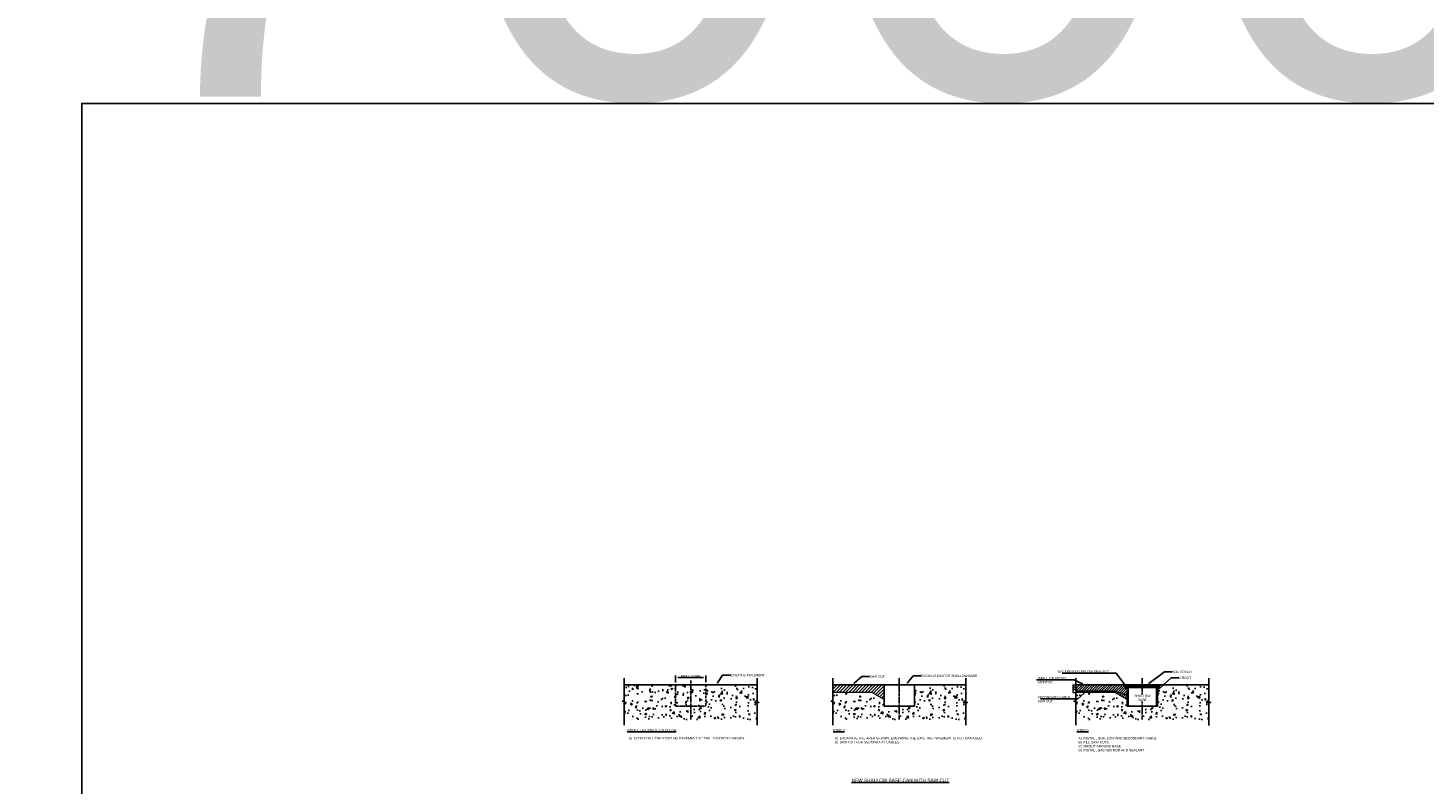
# Model space of a CAD drawing. Header units: metres. Extents: x -4024927 to 10167049, y -539908 to 13839353.
# Tile 5 of 5: x 1370688 to 1385394, y -223631 to -215660. Entities that reach past the tile are written whole.
import ezdxf
from ezdxf import colors
from ezdxf.entities.mleader import LeaderData, LeaderLine
from ezdxf.math import Vec2, Vec3

# ---------------------------------------------------------------- set-up
doc = ezdxf.new("R2010")
doc.units = ezdxf.units.M
for name, pattern in [('CENTER', [2, 1.25, -0.25, 0.25, -0.25]), ('CONTINOUS', [0]), ('CONTIUOUS', [0]), ('Hidden2', [1.925, 1.25, -0.675])]:
    doc.linetypes.add(name, pattern=pattern)
for name, color, linetype in [('0-BreakLines', 1, 'Continuous'), ('0-CL', 1, 'CENTER'), ('0-Detail', 7, 'Continuous'), ('0-GEOTECH LAYERS', 7, 'Continuous'), ('0-TEXT-1', 3, 'Continuous'), ('0-TEXT-2', 1, 'Continuous'), ('C-ANNO-HATCH', 8, 'Continuous'), ('C-DETL-BRKL', 1, 'CONTINOUS'), ('C-ROAD-SHAP-PATT-NEW', 7, 'Continuous'), ('E-ANNO-GNRL-TXTM', 3, 'Continuous'), ('E-DEEP BASE', 2, 'Continuous'), ('EL-AGLI-EQUP-PAPI-N-RefEdit0', 1, 'CONTIUOUS')]:
    doc.layers.add(name, color=color, linetype=linetype)
for name, color, linetype, lineweight in [('ADB SG_Adapting ring', 7, 'Continuous', 9), ('ADB SG_Cable', 7, 'Continuous', 9), ('ADB SG_Hatch', 8, 'Continuous', 9)]:
    doc.layers.add(name, color=color, linetype=linetype, lineweight=lineweight)
doc.styles.add('Arial', font='arial.ttf')
doc.styles.get("Standard").update_dxf_attribs({"font": 'arial.ttf'})
doc.dimstyles.new('DS-1 - 50', dxfattribs={"dimscale": 50, "dimtxt": 2.5, "dimasz": 2.5, "dimexe": 0.5, "dimexo": 3, "dimgap": 1, "dimtad": 1, "dimdec": 0, "dimzin": 0, "dimdsep": 46, "dimtxsty": 'Standard', "dimblk1": 'DIMARROW', "dimblk2": 'DIMARROW', "dimsah": 1, "dimcen": -3, "dimclrd": 1, "dimclre": 8, "dimclrt": 256, "dimadec": 0, "dimazin": 0, "dimtfac": 1, "dimtdec": 0, "dimtix": 1, "dimtmove": 2, "dimatfit": 3, "dimldrblk": 'DIMARROW', "dimfxl": 1, "dimtvp": 1.25, "dimtolj": 1, "dimtzin": 0, "dimarcsym": 0})
pattern_1 = [(50, (1836483.41, 3013925.74), (182.184669, -15.9390855), [19.05, -209.55]), (355, (1836483.41, 3013925.74), (-35.243421, 191.056845), [15.24, -167.640584]), (100.451445, (1836498.6, 3013924.42), (146.941247, 175.117752), [16.190009, -178.090245]), (46.1842, (1836483.41, 3013976.54), (271.079041, -42.042328), [28.575, -314.325]), (96.635558, (1836506, 3013973.04), (237.404134, 247.426125), [24.285023, -267.135608]), (351.184151, (1836483.4, 3013976.54), (237.404134, 247.426125), [22.859967, -251.459732]), (21, (1836508.81, 3013963.84), (151.614391, -102.265198), [19.05, -209.55]), (326, (1836508.81, 3013963.84), (61.802028, 184.187966), [15.24, -167.64]), (71.451445, (1836521.45, 3013955.32), (213.416419, 81.922769), [16.190009, -178.089938]), (37.5, (1836483.41, 3013925.744), (3.0886033, 84.5550389), [0, -165.608, 0, -170.18, 0, -168.275]), (7.5, (1836483.41, 3013925.74), (66.8196625, 100.1805748), [0, -97.028, 0, -161.798, 0, -64.135]), (327.5, (1836426.77, 3013925.744), (135.5905952, -5.728744), [0, -63.5, 0, -198.12, 0, -262.89]), (317.5, (1836401.37, 3013925.74), (148.1291814, 25.426491), [0, -82.55, 0, -131.572, 0, -186.69])]
pattern_2 = [(50, (1838679.86, 3013925.88), (182.184669, -15.9390855), [19.05, -209.55]), (355, (1838679.86, 3013925.88), (-35.243421, 191.056845), [15.24, -167.640584]), (100.451445, (1838695.04, 3013924.55), (146.941247, 175.117752), [16.190009, -178.090245]), (46.1842, (1838679.86, 3013976.68), (271.079041, -42.042328), [28.575, -314.325]), (96.635558, (1838702.44, 3013973.17), (237.404134, 247.426125), [24.285023, -267.135608]), (351.184151, (1838679.86, 3013976.68), (237.404134, 247.426125), [22.859967, -251.459732]), (21, (1838705.26, 3013963.98), (151.614391, -102.265198), [19.05, -209.55]), (326, (1838705.26, 3013963.98), (61.802028, 184.187966), [15.24, -167.64]), (71.451445, (1838717.89, 3013955.46), (213.416419, 81.922769), [16.190009, -178.089938]), (37.5, (1838679.855, 3013925.88), (3.0886033, 84.5550389), [0, -165.608, 0, -170.18, 0, -168.275]), (7.5, (1838679.855, 3013925.88), (66.8196625, 100.1805748), [0, -97.028, 0, -161.798, 0, -64.135]), (327.5, (1838623.21, 3013925.88), (135.5905952, -5.728744), [0, -63.5, 0, -198.12, 0, -262.89]), (317.5, (1838597.81, 3013925.88), (148.1291814, 25.426491), [0, -82.55, 0, -131.572, 0, -186.69])]
pattern_3 = [(50, (1842128.57, 3020194.18), (182.537522, -15.969956), [19.086896, -209.955854]), (355, (1842128.57, 3020194.18), (-35.31168, 191.426882), [15.269517, -167.965268]), (100.451445, (1842143.78, 3020192.84), (147.225841, 175.456918), [16.221365, -178.435167]), (46.1842, (1842128.57, 3020245.07), (271.604063, -42.123755), [28.630344, -314.93378]), (96.635558, (1842151.2, 3020241.56), (237.863935, 247.905336), [24.332058, -267.652993]), (351.184151, (1842128.57, 3020245.07), (237.863935, 247.905336), [22.904242, -251.946756]), (21, (1842154.02, 3020232.35), (151.908036, -102.463264), [19.086896, -209.955854]), (326, (1842154.02, 3020232.35), (61.921726, 184.544699), [15.269517, -167.964683]), (71.451445, (1842166.68, 3020223.81), (213.829761, 82.081436), [16.221365, -178.43486]), (37.5, (1842128.57, 3020194.175), (3.0945852, 84.718804), [0, -165.9287474, 0, -170.5096024, 0, -168.600913]), (7.5, (1842128.57, 3020194.175), (66.949078, 100.3746033), [0, -97.2159226, 0, -162.1113683, 0, -64.2592158]), (327.5, (1842071.82, 3020194.175), (135.8532053, -5.7398393), [0, -63.622986, 0, -198.5037162, 0, -263.399162]), (317.5, (1842046.37, 3020194.18), (148.416076, 25.4757367), [0, -82.709882, 0, -131.826827, 0, -187.051579])]

# ---------------------------------------------------------------- blocks, each defined once
blk = doc.blocks.new('A$Cf7234474')
at = {"layer": '0-Detail'}
h = blk.add_hatch(color=252, dxfattribs=at)
h.dxf.hatch_style = 1
edge = h.paths.add_edge_path()
edge.add_arc((-10, -30), 10, 0, 360)
at = {"layer": '0-Detail', "flags": 128}
blk.add_lwpolyline([(-20, -30), (-20, 0, 1), (0, 0), (0, -30)], format="xyb", dxfattribs=at)
at = {"layer": '0-Detail'}
blk.add_circle((-10, -30), 10, dxfattribs=at)
blk = doc.blocks.new('DIMARROW')
blk.add_line((0, 0.8), (0, -0.8))
blk.add_lwpolyline([(0, 0, 0, 0.4, 0), (-1, 0, 0, 0, 0), (-0.97, 0, 0, 0, 0)], format="xyseb")
blk = doc.blocks.new('*D1718')
at = {"layer": '0-TEXT-2', "color": 8, "lineweight": -2, "transparency": 16777216}
for p, q in [((1377510, -222561), (1377510, -222507)), ((1377830, -222558), (1377830, -222507))]:
    blk.add_line(p, q, dxfattribs=at)
at = {"layer": '0-TEXT-2', "color": 1, "lineweight": -2, "transparency": 16777216}
blk.add_line((1377535, -222508), (1377805, -222508), dxfattribs=at)
at = {"layer": 'Defpoints', "color": 0, "transparency": 16777216}
for p in [(1377510, -222564), (1377830, -222508), (1377830, -222561)]:
    blk.add_point(p, dxfattribs=at)
at = {"layer": '0-TEXT-2', "color": 1, "lineweight": -2, "transparency": 16777216, "xscale": 25, "yscale": 25, "zscale": 25, "rotation": 180}
blk.add_blockref('DIMARROW', (1377510, -222508), dxfattribs=at)
at = {"layer": '0-TEXT-2', "color": 1, "lineweight": -2, "transparency": 16777216, "xscale": 25, "yscale": 25, "zscale": 25}
blk.add_blockref('DIMARROW', (1377830, -222508), dxfattribs=at)
at = {"layer": '0-TEXT-2', "transparency": 16777216, "insert": (1377670, -222494), "char_height": 25, "attachment_point": 5}
blk.add_mtext('\\A1;DRILL CORE', dxfattribs=at)

msp = doc.modelspace()

# ---------------------------------------------------------------- hatches: boundary and pattern name
at = {"layer": '0-Detail'}
h = msp.add_hatch(color=256, dxfattribs=at)
h.dxf.hatch_style = 1
h.paths.add_polyline_path([(1382576.84, -222603.35), (1382586.73, -222603.35), (1382586.73, -222809.75), (1382576.84, -222809.75)])
h.paths.add_polyline_path([(1382266.41, -222655.07), (1382276.44, -222655.07), (1382276.44, -222603.35), (1382266.41, -222603.35)])
h.paths.add_polyline_path([(1382276.44, -222655.07), (1382266.41, -222655.07), (1382266.41, -222809.75), (1382276.44, -222809.75)])
at = {"layer": 'ADB SG_Hatch'}
h = msp.add_hatch(dxfattribs=at)
h.set_pattern_fill('ANSI31', color=252, scale=7.5, style=0)
h.paths.add_polyline_path([(1379706.63, -222584.18), (1379166.45, -222584.18), (1379166.45, -222664.18), (1379576.84, -222664.18), (1379706.63, -222739.11)])
h = msp.add_hatch(dxfattribs=at)
h.set_pattern_fill('ANSI31', color=252, scale=150.290518, style=0)
h.set_pattern_definition([(45, (1396813.658, -238593.541), (-13.28393, 13.28393), [])])
h.paths.add_polyline_path([(1381723.47, -222584.32), (1381693.42, -222584.32), (1381693.42, -222634.41), (1381723.47, -222634.41)])
at = {"layer": 'C-ANNO-HATCH'}
h = msp.add_hatch(dxfattribs=at)
h.set_pattern_fill('AR-CONC', color=256, scale=0.58, style=0)
h.set_pattern_definition([(50, (1362589.84, -226012.72), (105.6671, -9.24467), [11.049, -121.539]), (355, (1362589.84, -226012.72), (-20.4412, 110.813), [8.8392, -97.23154]), (100.45144, (1362598.65, -226013.49), (85.2259, 101.5683), [9.3902, -103.29234]), (46.1842, (1362589.84, -225983.25), (157.2258, -24.3846), [16.5735, -182.3085]), (96.6356, (1362602.95, -225985.29), (137.6944, 143.5072), [14.0853, -154.9387]), (351.1842, (1362589.84, -225983.25), (137.6944, 143.5072), [13.2588, -145.8466]), (21, (1362604.575, -225990.62), (87.93635, -59.3138), [11.049, -121.539]), (326, (1362604.58, -225990.62), (35.8452, 106.829), [8.8392, -97.2312]), (71.45144, (1362611.9, -225995.56), (123.7815, 47.5152), [9.3902, -103.2922]), (37.5, (1362589.843, -226012.717), (1.79139, 49.04192), [0, -96.05264, 0, -98.7044, 0, -97.5995]), (7.5, (1362589.843, -226012.717), (38.7554, 58.10473), [0, -56.27624, 0, -93.84284, 0, -37.1983]), (327.5, (1362556.99, -226012.717), (78.64255, -3.32267), [0, -36.83, 0, -114.9096, 0, -152.4762]), (317.5, (1362542.26, -226012.72), (85.91493, 14.74736), [0, -47.879, 0, -76.31176, 0, -108.2802])])
h.paths.add_polyline_path([(1377830.01, -222909.32), (1377635.01, -222909.32), (1377635.01, -222929.32), (1377830.01, -222929.32)], flags=17)
h.paths.add_polyline_path([(1377830.01, -222909.32), (1377510.01, -222909.32), (1377509.48, -222929.32), (1377830.01, -222929.32)])
h = msp.add_hatch(dxfattribs=at)
h.set_pattern_fill('AR-CONC', color=256, scale=0.58, style=0)
h.set_pattern_definition([(50, (1364786.29, -226012.58), (105.6671, -9.24467), [11.049, -121.539]), (355, (1364786.29, -226012.58), (-20.4412, 110.813), [8.8392, -97.23154]), (100.45144, (1364795.09, -226013.35), (85.2259, 101.5683), [9.3902, -103.29234]), (46.1842, (1364786.29, -225983.12), (157.2258, -24.3846), [16.5735, -182.3085]), (96.6356, (1364799.39, -225985.15), (137.6944, 143.5072), [14.0853, -154.9387]), (351.1842, (1364786.29, -225983.12), (137.6944, 143.5072), [13.2588, -145.8466]), (21, (1364801.02, -225990.49), (87.93635, -59.3138), [11.049, -121.539]), (326, (1364801.02, -225990.49), (35.8452, 106.829), [8.8392, -97.2312]), (71.45144, (1364808.35, -225995.43), (123.7815, 47.5152), [9.3902, -103.2922]), (37.5, (1364786.286, -226012.584), (1.79139, 49.04192), [0, -96.05264, 0, -98.7044, 0, -97.5995]), (7.5, (1364786.286, -226012.584), (38.7554, 58.10473), [0, -56.27624, 0, -93.84284, 0, -37.1983]), (327.5, (1364753.433, -226012.584), (78.64255, -3.32267), [0, -36.83, 0, -114.9096, 0, -152.4762]), (317.5, (1364738.7, -226012.584), (85.91493, 14.74736), [0, -47.879, 0, -76.31176, 0, -108.2802])])
h.paths.add_polyline_path([(1380026.45, -222909.18), (1379831.45, -222909.18), (1379831.45, -222929.18), (1380026.45, -222929.18)], flags=17)
h.paths.add_polyline_path([(1380026.45, -222909.18), (1379706.45, -222909.18), (1379705.92, -222929.18), (1380026.45, -222929.18)])
h = msp.add_hatch(dxfattribs=at)
h.set_pattern_fill('AR-CONC', color=256, scale=0.581123, style=0)
h.set_pattern_definition([(50, (1367317.17, -226019.36), (105.87176, -9.26257), [11.0704, -121.7744]), (355, (1367317.17, -226019.36), (-20.4808, 111.0276), [8.8563, -97.41986]), (100.45144, (1367326, -226020.13), (85.391, 101.765), [9.4084, -103.4924]), (46.1842, (1367317.17, -225989.84), (157.5304, -24.4318), [16.6056, -182.6616]), (96.6356, (1367330.3, -225991.87), (137.9611, 143.7851), [14.1126, -155.2387]), (351.1842, (1367317.17, -225989.84), (137.961, 143.7851), [13.2845, -146.1291]), (21, (1367331.93, -225997.216), (88.10666, -59.4287), [11.0704, -121.7744]), (326, (1367331.93, -225997.22), (35.9146, 107.0359), [8.8563, -97.4195]), (71.45144, (1367339.28, -226002.17), (124.02126, 47.6072), [9.4084, -103.4922]), (37.5, (1367317.173, -226019.356), (1.79486, 49.13691), [0, -96.23867, 0, -98.89557, 0, -97.78853]), (7.5, (1367317.173, -226019.356), (38.83047, 58.21727), [0, -56.38524, 0, -94.0246, 0, -37.27035]), (327.5, (1367284.257, -226019.356), (78.79486, -3.32911), [0, -36.90133, 0, -115.13216, 0, -152.77151]), (317.5, (1367269.496, -226019.356), (86.08132, 14.77593), [0, -47.97173, 0, -76.45956, 0, -108.4899])])
h.paths.add_polyline_path([(1382586.86, -222909.94), (1382391.48, -222909.94), (1382391.48, -222929.98), (1382586.86, -222929.98)], flags=17)
h.paths.add_polyline_path([(1382586.86, -222909.94), (1382266.24, -222909.94), (1382265.71, -222929.98), (1382586.86, -222929.98)])
at = {"layer": 'C-ROAD-SHAP-PATT-NEW', "linetype": 'Continuous', "lineweight": -3}
h = msp.add_hatch(dxfattribs=at)
h.set_pattern_fill('AR-CONC', color=252, style=0)
h.set_pattern_definition(pattern_1)
h.paths.add_polyline_path([(1377510.33, -222809.32), (1377510.25, -222584.32), (1376970.01, -222584.32), (1376970.01, -222809.32)])
h.paths.add_polyline_path([(1377829.92, -222584.32), (1377829.88, -222809.32), (1378370.01, -222809.32), (1378370.01, -222584.32)])
h = msp.add_hatch(dxfattribs=at)
h.set_pattern_fill('AR-CONC', style=0)
h.set_pattern_definition([(50, (1289134.3, -226553.94), (182.18467, -15.93909), [19.05, -209.55]), (355, (1289134.3, -226553.94), (-35.24342, 191.05685), [15.24, -167.6406]), (100.45144, (1289149.49, -226555.27), (146.94125, 175.11775), [16.19, -178.09024]), (46.1842, (1289134.3, -226503.14), (271.07904, -42.0423), [28.575, -314.325]), (96.63556, (1289156.9, -226506.64), (237.4041, 247.4261), [24.285, -267.1356]), (351.18415, (1289134.3, -226503.14), (237.4041, 247.4261), [22.86, -251.4597]), (21, (1289159.7, -226515.84), (151.6144, -102.2652), [19.05, -209.55]), (326, (1289159.7, -226515.84), (61.80203, 184.18797), [15.24, -167.64]), (71.45144, (1289172.34, -226524.36), (213.41642, 81.92277), [16.19, -178.08994]), (37.5, (1289134.306, -226553.94), (3.088603, 84.55504), [0, -165.608, 0, -170.18, 0, -168.275]), (7.5, (1289134.31, -226553.94), (66.81966, 100.180575), [0, -97.028, 0, -161.798, 0, -64.135]), (327.5, (1289077.664, -226553.94), (135.590595, -5.728744), [0, -63.5, 0, -198.12, 0, -262.89]), (317.5, (1289052.26, -226553.94), (148.12918, 25.42649), [0, -82.55, 0, -131.572, 0, -186.69])])
h.paths.add_polyline_path([(1377510.18, -222809.32), (1377510.18, -222584.32), (1377829.94, -222584.32), (1377829.94, -222809.32)])
h = msp.add_hatch(dxfattribs=at)
h.set_pattern_fill('AR-CONC', style=0)
h.set_pattern_definition([(50, (1838679.86, 3013927.08), (182.184669, -15.9390855), [19.05, -209.55]), (355, (1838679.86, 3013927.08), (-35.243421, 191.056845), [15.24, -167.640584]), (100.451445, (1838695.04, 3013925.75), (146.941247, 175.117752), [16.190009, -178.090245]), (46.1842, (1838679.86, 3013977.88), (271.079041, -42.042328), [28.575, -314.325]), (96.635558, (1838702.44, 3013974.37), (237.404134, 247.426125), [24.285023, -267.135608]), (351.184151, (1838679.86, 3013977.88), (237.404134, 247.426125), [22.859967, -251.459732]), (21, (1838705.26, 3013965.18), (151.614391, -102.265198), [19.05, -209.55]), (326, (1838705.26, 3013965.18), (61.802028, 184.187966), [15.24, -167.64]), (71.451445, (1838717.89, 3013956.66), (213.416419, 81.922769), [16.190009, -178.089938]), (37.5, (1838679.855, 3013927.08), (3.0886033, 84.5550389), [0, -165.608, 0, -170.18, 0, -168.275]), (7.5, (1838679.855, 3013927.08), (66.8196625, 100.1805748), [0, -97.028, 0, -161.798, 0, -64.135]), (327.5, (1838623.21, 3013927.08), (135.5905952, -5.728744), [0, -63.5, 0, -198.12, 0, -262.89]), (317.5, (1838597.81, 3013927.08), (148.1291814, 25.426491), [0, -82.55, 0, -131.572, 0, -186.69])])
h.paths.add_polyline_path([(1380026.51, -222584.18), (1380026.36, -222684.18), (1380566.45, -222684.18), (1380566.45, -222584.18)])
h = msp.add_hatch(dxfattribs=at)
h.set_pattern_fill('AR-CONC', scale=1.001937, style=0)
h.set_pattern_definition([(50, (1842128.57, 3020195.38), (182.537522, -15.969956), [19.086896, -209.955854]), (355, (1842128.57, 3020195.38), (-35.31168, 191.426882), [15.269517, -167.965268]), (100.451445, (1842143.78, 3020194.05), (147.225841, 175.456918), [16.221365, -178.435167]), (46.1842, (1842128.57, 3020246.28), (271.604063, -42.123755), [28.630344, -314.93378]), (96.635558, (1842151.2, 3020242.77), (237.863935, 247.905336), [24.332058, -267.652993]), (351.184151, (1842128.57, 3020246.28), (237.863935, 247.905336), [22.904242, -251.946756]), (21, (1842154.02, 3020233.55), (151.908036, -102.463264), [19.086896, -209.955854]), (326, (1842154.02, 3020233.55), (61.921726, 184.544699), [15.269517, -167.964683]), (71.451445, (1842166.68, 3020225.01), (213.829761, 82.081436), [16.221365, -178.43486]), (37.5, (1842128.57, 3020195.38), (3.0945852, 84.718804), [0, -165.9287474, 0, -170.5096024, 0, -168.600913]), (7.5, (1842128.57, 3020195.38), (66.949078, 100.3746033), [0, -97.2159226, 0, -162.1113683, 0, -64.2592158]), (327.5, (1842071.82, 3020195.38), (135.8532053, -5.7398393), [0, -63.622986, 0, -198.5037162, 0, -263.399162]), (317.5, (1842046.37, 3020195.38), (148.416076, 25.4757367), [0, -82.709882, 0, -131.826827, 0, -187.051579])])
h.paths.add_polyline_path([(1382586.91, -222584.32), (1382586.76, -222684.51), (1383127.9, -222684.51), (1383127.9, -222584.32)])
h = msp.add_hatch(dxfattribs=at)
h.set_pattern_fill('AR-CONC', style=0)
h.set_pattern_definition(pattern_2)
h.paths.add_polyline_path([(1379706.78, -222809.18), (1379706.75, -222739.18), (1379576.84, -222664.18), (1379164.74, -222664.18), (1379166.45, -222809.18)])
h.paths.add_polyline_path([(1380026.36, -222684.18), (1380026.33, -222809.18), (1380566.45, -222809.18), (1380566.45, -222684.18)])
h = msp.add_hatch(dxfattribs=at)
h.set_pattern_fill('AR-CONC', scale=1.001937, style=0)
h.set_pattern_definition(pattern_3)
h.paths.add_polyline_path([(1382266.56, -222809.75), (1382266.54, -222739.62), (1382136.38, -222664.47), (1381723.47, -222664.47), (1381725.19, -222809.75)])
h.paths.add_polyline_path([(1382586.76, -222684.51), (1382586.73, -222809.75), (1383127.9, -222809.75), (1383127.9, -222684.51)])
h = msp.add_hatch(dxfattribs=at)
h.set_pattern_fill('AR-CONC', color=252, style=0)
h.set_pattern_definition(pattern_1)
h.paths.add_polyline_path([(1376970.01, -222809.32), (1376970.01, -222889.32), (1377705.09, -222889.32), (1377705.09, -222809.32), (1377705.01, -222809.32), (1377705.01, -222889.32), (1378370.01, -222889.32), (1378370.01, -222809.32)])
h = msp.add_hatch(dxfattribs=at)
h.set_pattern_fill('AR-CONC', color=252, style=0)
h.set_pattern_definition([(50, (1836483.41, 3013923.14), (182.184669, -15.9390855), [19.05, -209.55]), (355, (1836483.41, 3013923.14), (-35.243421, 191.056845), [15.24, -167.640584]), (100.451445, (1836498.6, 3013921.82), (146.941247, 175.117752), [16.190009, -178.090245]), (46.1842, (1836483.41, 3013973.94), (271.079041, -42.042328), [28.575, -314.325]), (96.635558, (1836506, 3013970.44), (237.404134, 247.426125), [24.285023, -267.135608]), (351.184151, (1836483.4, 3013973.94), (237.404134, 247.426125), [22.859967, -251.459732]), (21, (1836508.81, 3013961.24), (151.614391, -102.265198), [19.05, -209.55]), (326, (1836508.81, 3013961.24), (61.802028, 184.187966), [15.24, -167.64]), (71.451445, (1836521.45, 3013952.72), (213.416419, 81.922769), [16.190009, -178.089938]), (37.5, (1836483.41, 3013923.144), (3.0886033, 84.5550389), [0, -165.608, 0, -170.18, 0, -168.275]), (7.5, (1836483.41, 3013923.14), (66.8196625, 100.1805748), [0, -97.028, 0, -161.798, 0, -64.135]), (327.5, (1836426.77, 3013923.144), (135.5905952, -5.728744), [0, -63.5, 0, -198.12, 0, -262.89]), (317.5, (1836401.37, 3013923.14), (148.1291814, 25.426491), [0, -82.55, 0, -131.572, 0, -186.69])])
h.paths.add_polyline_path([(1377705.01, -222951.2), (1378370.01, -222951.2), (1378370.01, -222889.32), (1377705.01, -222889.32)])
h.paths.add_polyline_path([(1376970.01, -222951.2), (1377705.24, -222951.2), (1377705.09, -222889.32), (1376970.01, -222889.32)])
h = msp.add_hatch(dxfattribs=at)
h.set_pattern_fill('AR-CONC', color=252, style=0)
h.set_pattern_definition(pattern_2)
h.paths.add_polyline_path([(1379166.45, -222809.18), (1379166.45, -222889.18), (1379901.53, -222889.18), (1379901.53, -222809.18), (1379901.45, -222809.18), (1379901.45, -222889.18), (1380566.45, -222889.18), (1380566.45, -222809.18)])
h = msp.add_hatch(dxfattribs=at)
h.set_pattern_fill('AR-CONC', color=252, style=0)
h.set_pattern_definition([(50, (1838679.86, 3013923.28), (182.184669, -15.9390855), [19.05, -209.55]), (355, (1838679.86, 3013923.28), (-35.243421, 191.056845), [15.24, -167.640584]), (100.451445, (1838695.04, 3013921.95), (146.941247, 175.117752), [16.190009, -178.090245]), (46.1842, (1838679.86, 3013974.08), (271.079041, -42.042328), [28.575, -314.325]), (96.635558, (1838702.44, 3013970.57), (237.404134, 247.426125), [24.285023, -267.135608]), (351.184151, (1838679.86, 3013974.08), (237.404134, 247.426125), [22.859967, -251.459732]), (21, (1838705.26, 3013961.38), (151.614391, -102.265198), [19.05, -209.55]), (326, (1838705.26, 3013961.38), (61.802028, 184.187966), [15.24, -167.64]), (71.451445, (1838717.89, 3013952.86), (213.416419, 81.922769), [16.190009, -178.089938]), (37.5, (1838679.855, 3013923.28), (3.0886033, 84.5550389), [0, -165.608, 0, -170.18, 0, -168.275]), (7.5, (1838679.855, 3013923.28), (66.8196625, 100.1805748), [0, -97.028, 0, -161.798, 0, -64.135]), (327.5, (1838623.21, 3013923.28), (135.5905952, -5.728744), [0, -63.5, 0, -198.12, 0, -262.89]), (317.5, (1838597.81, 3013923.28), (148.1291814, 25.426491), [0, -82.55, 0, -131.572, 0, -186.69])])
h.paths.add_polyline_path([(1379901.46, -222951.07), (1380566.45, -222951.07), (1380566.45, -222889.18), (1379901.45, -222889.18)])
h.paths.add_polyline_path([(1379166.45, -222951.07), (1379901.68, -222951.07), (1379901.53, -222889.18), (1379166.45, -222889.18)])
h = msp.add_hatch(dxfattribs=at)
h.set_pattern_fill('AR-CONC', color=252, scale=1.001937, style=0)
h.set_pattern_definition(pattern_3)
h.paths.add_polyline_path([(1381725.19, -222809.75), (1381725.19, -222889.91), (1382461.69, -222889.91), (1382461.69, -222809.75), (1382461.61, -222809.75), (1382461.62, -222889.91), (1383127.9, -222889.91), (1383127.9, -222809.75)])
h = msp.add_hatch(dxfattribs=at)
h.set_pattern_fill('AR-CONC', color=252, scale=1.001937, style=0)
h.set_pattern_definition([(50, (1842128.57, 3020191.57), (182.537522, -15.969956), [19.086896, -209.955854]), (355, (1842128.57, 3020191.57), (-35.31168, 191.426882), [15.269517, -167.965268]), (100.451445, (1842143.78, 3020190.24), (147.225841, 175.456918), [16.221365, -178.435167]), (46.1842, (1842128.57, 3020242.47), (271.604063, -42.123755), [28.630344, -314.93378]), (96.635558, (1842151.2, 3020238.96), (237.863935, 247.905336), [24.332058, -267.652993]), (351.184151, (1842128.57, 3020242.47), (237.863935, 247.905336), [22.904242, -251.946756]), (21, (1842154.02, 3020229.74), (151.908036, -102.463264), [19.086896, -209.955854]), (326, (1842154.02, 3020229.74), (61.921726, 184.544699), [15.269517, -167.964683]), (71.451445, (1842166.68, 3020221.2), (213.829761, 82.081436), [16.221365, -178.43486]), (37.5, (1842128.57, 3020191.57), (3.0945852, 84.718804), [0, -165.9287474, 0, -170.5096024, 0, -168.600913]), (7.5, (1842128.57, 3020191.57), (66.949078, 100.3746033), [0, -97.2159226, 0, -162.1113683, 0, -64.2592158]), (327.5, (1842071.82, 3020191.57), (135.8532053, -5.7398393), [0, -63.622986, 0, -198.5037162, 0, -263.399162]), (317.5, (1842046.37, 3020191.57), (148.416076, 25.4757367), [0, -82.709882, 0, -131.826827, 0, -187.051579])])
h.paths.add_polyline_path([(1382461.62, -222951.91), (1383127.9, -222951.91), (1383127.9, -222889.91), (1382461.62, -222889.91)])
h.paths.add_polyline_path([(1381725.19, -222951.91), (1382461.85, -222951.91), (1382461.69, -222889.91), (1381725.19, -222889.91)])

# ---------------------------------------------------------------- linework, layer by layer
at = {"layer": '0-BreakLines', "linetype": 'Continuous', "flags": 128}
for points in [[(1376970.01, -222514.1), (1376970.01, -222750.73), (1376952.84, -222756.98), (1376987.18, -222769.48), (1376970.01, -222775.73), (1376970.01, -223010.23)], [(1378370.01, -222514.1), (1378370.01, -222750.73), (1378352.84, -222756.98), (1378387.18, -222769.48), (1378370.01, -222775.73), (1378370.01, -223011.06)], [(1379166.45, -222513.96), (1379166.45, -222750.6), (1379149.28, -222756.85), (1379183.63, -222769.35), (1379166.45, -222775.6), (1379166.45, -223010.1)], [(1380566.45, -222513.96), (1380566.45, -222750.6), (1380549.28, -222756.85), (1380583.63, -222769.35), (1380566.45, -222775.6), (1380566.45, -223010.93)], [(1381725.19, -222513.96), (1381725.19, -222751.05), (1381707.99, -222757.32), (1381742.4, -222769.84), (1381725.19, -222776.1), (1381725.19, -223011.06)], [(1383127.9, -222513.96), (1383127.9, -222751.05), (1383110.7, -222757.32), (1383145.11, -222769.84), (1383127.9, -222776.1), (1383127.9, -223011.89)]]:
    msp.add_lwpolyline(points, dxfattribs=at)
at = {"layer": '0-CL', "ltscale": 20, "flags": 128}
for points in [[(1377510.1, -222584.32), (1377510.18, -222809.32)], [(1377670.02, -222540.19), (1377670.02, -222951.2)], [(1379866.46, -222513.96), (1379866.46, -222951.07)], [(1382426.55, -222513.96), (1382426.55, -222951.91)], [(1377510.18, -222809.32), (1377830.04, -222809.32)]]:
    msp.add_lwpolyline(points, dxfattribs=at)
at = {"layer": '0-CL', "linetype": 'Hidden2', "ltscale": 20, "flags": 128}
msp.add_lwpolyline([(1377829.94, -222584.32), (1377830.04, -222809.32)], dxfattribs=at)
at = {"layer": '0-Detail', "flags": 128}
for points in [[(1376970.01, -222584.32), (1378370.01, -222584.32)], [(1380026.39, -222584.18), (1380026.39, -222809.18), (1379706.63, -222809.18)], [(1380026.51, -222584.18), (1380566.45, -222584.18)], [(1382586.79, -222584.32), (1382586.79, -222809.75), (1382266.41, -222809.75)], [(1382266.41, -222584.32), (1382586.86, -222584.32)], [(1382266.41, -222588.32), (1382586.86, -222588.32)], [(1382266.41, -222603.35), (1382586.86, -222603.35)], [(1382586.91, -222584.32), (1383127.9, -222584.32)]]:
    msp.add_lwpolyline(points, dxfattribs=at)
at = {"layer": '0-Detail'}
for points in [[(1382266.41, -222635.04), (1382266.41, -222603.35), (1382276.44, -222603.35), (1382276.3, -222655.07)], [(1379716.64, -222809.18), (1379706.63, -222809.18), (1379706.75, -222739.18)], [(1382276.44, -222655.07), (1382276.44, -222809.75), (1382266.41, -222809.75), (1382266.41, -222655.07)], [(1382276.44, -222809.75), (1382266.41, -222809.75), (1382266.54, -222739.62)]]:
    msp.add_lwpolyline(points, dxfattribs=at)
msp.add_lwpolyline([(1382576.84, -222603.35), (1382586.73, -222603.35), (1382586.73, -222809.75), (1382576.84, -222809.75)], close=True, dxfattribs=at)
at = {"layer": '0-GEOTECH LAYERS', "flags": 128}
msp.add_lwpolyline([(1381725.19, -222584.32), (1382266.41, -222584.32)], dxfattribs=at)
at = {"layer": 'ADB SG_Adapting ring', "color": 3, "lineweight": 9}
for points in [[(1381693.42, -222584.32), (1381723.47, -222584.32)], [(1381693.42, -222584.32), (1381693.42, -222664.47)], [(1381693.42, -222634.41), (1381723.47, -222634.41)], [(1381696.42, -222584.32), (1381723.47, -222584.32)], [(1379706.75, -222739.18), (1379576.84, -222664.18), (1379164.74, -222664.18)], [(1381693.42, -222664.47), (1381723.47, -222664.47)], [(1381693.42, -222664.47), (1381723.47, -222664.47)], [(1382266.54, -222739.62), (1382136.38, -222664.47), (1381723.47, -222664.47)]]:
    msp.add_lwpolyline(points, dxfattribs=at)
at = {"layer": 'C-DETL-BRKL', "flags": 128}
msp.add_lwpolyline([(1380026.51, -222584.18), (1379166.45, -222584.18)], dxfattribs=at)
at = {"layer": 'C-DETL-BRKL'}
msp.add_lwpolyline([(1379706.63, -222809.18), (1380026.39, -222809.18), (1380026.39, -222584.18), (1379706.63, -222584.18)], close=True, dxfattribs=at)
at = {"layer": 'Defpoints', "ltscale": 0.5}
msp.add_lwpolyline([(1371256.02, -277059.07), (1437382.7, -277059.07), (1437382.7, -216456.61), (1371256.02, -216456.61)], close=True, dxfattribs=at)
at = {"layer": 'E-DEEP BASE', "color": 4, "const_width": 1}
for points in [[(1382276.26, -222603.35), (1382276.3, -222655.07)], [(1382276.3, -222655.07), (1382276.44, -222809.75), (1382576.84, -222809.75)]]:
    msp.add_lwpolyline(points, dxfattribs=at)
at = {"layer": 'E-DEEP BASE', "flags": 128}
msp.add_lwpolyline([(1382276.44, -222603.35), (1382577.02, -222603.35)], dxfattribs=at)

# ---------------------------------------------------------------- block references
at = {"layer": '0-Detail', "xscale": 1.001936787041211, "yscale": 1.001936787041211, "zscale": 1.001936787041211}
for p in [(1382266.41, -222584.32), (1382606.83, -222584.32)]:
    msp.add_blockref('A$Cf7234474', p, dxfattribs=at)

# ---------------------------------------------------------------- texts
at = {"layer": '0-TEXT-1', "char_height": 17.5, "attachment_point": 2}
for s, width, gutter_width, heights, insert in [('\\pxql;{\\L\\P\\H1.44206x;STEP 1 - EXISTING SITUATION\\P\\P\\pi-3,l4,t4;\\lA)^ICORE DRILL THE EXISTING PAVEMENT AT THE LOCATIONS SHOWN.}', 1567.9589, 12.5, [304.39], (1377785.04, -223021.93)), ('\\pxql;{\\L\\P\\H1.44206x;STEP 2\\P\\P\\pi-3,l4,t4;\\lA)^IEXCAVATE THE AREA SHOWN, ENSURING THE EXISTING PAVEMENT IS NOT DAMAGED.\\PB)^ISAW CUT FOR SECONDARY CABLES}', 1567.9589, 12.5, [304.39], (1379952.49, -223020.21)), ('{\\L\\P\\pxql;\\H1.44206x;STEP 3\\P\\P\\pi-3,l4,t4;\\lA)^IINSTALL SHALLOW AND SECONDARY CABLE\\PB)^IFILL SAW CUTS.\\PC)^IGROUT AROUND BASE\\PD)^IINSTALL BACKER ROD AND SEALANT}', 1570.9957, 12.52, [375.47], (1382522.55, -223021.01))]:
    msp.add_mtext_dynamic_manual_height_columns(s, width=width, gutter_width=gutter_width, heights=heights, dxfattribs=dict(at, insert=insert))
at = {"layer": 'Defpoints', "ltscale": 0.5, "insert": (1371256.02, -216456.61), "char_height": 5000, "attachment_point": 7}
msp.add_mtext_dynamic_manual_height_columns('70006- Installation details', width=14820550.216, gutter_width=12500, heights=[3584.74], dxfattribs=at)
at = {"layer": 'E-ANNO-GNRL-TXTM', "color": 2, "insert": (1379363.46, -223512.93), "char_height": 35.875, "width": 1187.6379, "attachment_point": 1, "style": 'Arial'}
msp.add_mtext('{\\L\\PNEW SHALLOW BASE CAN WITH SAW CUT}', dxfattribs=at)

# ---------------------------------------------------------------- dimensions: what is measured, and where the dimension line sits
at = {"layer": '0-TEXT-2'}
dim = msp.add_linear_dim(base=(1377829.94, -222507.5), p1=(1377510.1, -222563.79), p2=(1377829.94, -222560.68), text='DRILL CORE', dimstyle='DS-1 - 50', override={"dimscale": 1, "dimtxt": 25, "dimasz": 25}, dxfattribs=at)
dim.commit()
dim.dimension.update_dxf_attribs({"geometry": '*D1718', "text_midpoint": (1377670.02, -222493.57)})

# ---------------------------------------------------------------- leaders
ml = msp.add_multileader_mtext('Standard', dxfattribs=at)
ml.set_content('EXISTING PAVEMENT', color=256)
ml.set_leader_properties()
ml.build(insert=Vec2(0, 0))
ml.multileader.update_dxf_attribs({"text_right_attachment_type": 6, "dogleg_length": 80.5, "arrow_head_size": 25})
ctx = ml.context
ctx.base_point, ctx.char_height, ctx.arrow_head_size, ctx.plane_origin = Vec3(1378083.63, -222483.01), 25, 25, Vec3(1378918.79, -222861.18)
ctx.right_attachment = 6
notes = []
notes.append((ctx, [(0, (1, 1, 0), (1378003.13, -222483.01), (1, 0), 80.5, [(0, [(1377938.49, -222584.32)], 0, [])])]))
ctx.mtext.insert, ctx.mtext.width, ctx.mtext.flow_direction = Vec3(1378085.63, -222470.29), 1040.7634, 5
ml = msp.add_multileader_mtext('Standard', dxfattribs=at)
ml.set_content('SAW CUT', color=256)
ml.set_leader_properties()
ml.build(insert=Vec2(0, 0))
ml.multileader.update_dxf_attribs({"text_right_attachment_type": 6, "dogleg_length": 80.5, "arrow_head_size": 25})
ctx = ml.context
ctx.base_point, ctx.char_height, ctx.arrow_head_size, ctx.plane_origin = Vec3(1379551.58, -222496.92), 25, 25, Vec3(1380384.45, -222661.05)
ctx.right_attachment = 6
notes.append((ctx, [(0, (1, 1, 0), (1379471.07, -222496.92), (1, 0), 80.5, [(0, [(1379370.79, -222584.18)], 0, [])])]))
ctx.mtext.insert, ctx.mtext.width, ctx.mtext.flow_direction = Vec3(1379553.58, -222484.21), 1040.7634, 5
ml = msp.add_multileader_mtext('Standard', dxfattribs=at)
ml.set_content('EXCAVATION FOR SHALLOW BASE', color=256)
ml.set_leader_properties()
ml.build(insert=Vec2(0, 0))
ml.multileader.update_dxf_attribs({"text_right_attachment_type": 6, "dogleg_length": 80.5, "arrow_head_size": 25})
ctx = ml.context
ctx.base_point, ctx.char_height, ctx.arrow_head_size, ctx.plane_origin = Vec3(1380094.32, -222490.74), 25, 25, Vec3(1381115.24, -222861.05)
ctx.right_attachment = 6
notes.append((ctx, [(0, (1, 1, 0), (1380013.82, -222490.74), (1, 0), 80.5, [(0, [(1379937.94, -222581.81)], 0, [])])]))
ctx.mtext.insert, ctx.mtext.width, ctx.mtext.flow_direction = Vec3(1380096.32, -222478.03), 1040.7634, 5
ml = msp.add_multileader_mtext('Standard', dxfattribs=at)
ml.set_content('BACKER ROD BELOW SEALANT', color=256)
ml.set_leader_properties()
ml.build(insert=Vec2(0, 0))
ml.multileader.update_dxf_attribs({"text_right_attachment_type": 6, "dogleg_length": 80.5, "arrow_head_size": 25})
ctx = ml.context
ctx.base_point, ctx.char_height, ctx.arrow_head_size, ctx.plane_origin = Vec3(1381535.58, -222446.03), 25, 25, Vec3(1383563.25, -222755.64)
ctx.right_attachment = 6
notes.append((ctx, [(1, (1, 1, 0), (1382152.47, -222463.32), (-1, 0), 80.5, [(0, [(1382257.3, -222604.39)], 0, [])])]))
ctx.mtext.insert, ctx.mtext.width, ctx.mtext.flow_direction = Vec3(1381537.58, -222433.32), 1042.7791, 5
ml = msp.add_multileader_mtext('Standard', dxfattribs=at)
ml.set_content('AGL COVER', color=256)
ml.set_leader_properties()
ml.build(insert=Vec2(0, 0))
ml.multileader.update_dxf_attribs({"text_right_attachment_type": 6, "dogleg_length": 80.5, "arrow_head_size": 25})
ctx = ml.context
ctx.base_point, ctx.char_height, ctx.arrow_head_size, ctx.plane_origin = Vec3(1382740.84, -222446.43), 25, 25, Vec3(1383453.03, -222755.64)
ctx.right_attachment = 6
notes.append((ctx, [(0, (1, 1, 0), (1382660.33, -222446.43), (1, 0), 80.5, [(0, [(1382476.59, -222584.32)], 0, [])])]))
ctx.mtext.insert, ctx.mtext.width, ctx.mtext.flow_direction = Vec3(1382742.84, -222433.72), 1042.7791, 5
ml = msp.add_multileader_mtext('Standard', dxfattribs=at)
ml.set_content('GROUT', color=256)
ml.set_leader_properties()
ml.build(insert=Vec2(0, 0))
ml.multileader.update_dxf_attribs({"text_right_attachment_type": 6, "dogleg_length": 80.5, "arrow_head_size": 25})
ctx = ml.context
ctx.base_point, ctx.char_height, ctx.arrow_head_size, ctx.plane_origin = Vec3(1382812.35, -222511.24), 25, 25, Vec3(1383583.23, -222825.77)
ctx.right_attachment = 6
notes.append((ctx, [(0, (1, 1, 0), (1382731.85, -222511.24), (1, 0), 80.5, [(0, [(1382586.73, -222645.19)], 0, [])])]))
ctx.mtext.insert, ctx.mtext.width, ctx.mtext.flow_direction = Vec3(1382814.35, -222498.52), 1042.7791, 5
ml = msp.add_multileader_mtext('Standard', dxfattribs=at)
ml.set_content('INFILL OR EPOXY MORTAR ', color=256)
ml.set_leader_properties()
ml.build(insert=Vec2(0, 0))
ml.multileader.update_dxf_attribs({"text_right_attachment_type": 6, "dogleg_length": 80.5, "arrow_head_size": 25})
ctx = ml.context
ctx.base_point, ctx.char_height, ctx.arrow_head_size, ctx.plane_origin = Vec3(1381327.36, -222516.35), 25, 25, Vec3(1383149.62, -222601.96)
ctx.right_attachment = 6
notes.append((ctx, [(1, (1, 1, 0), (1381705.28, -222533.64), (-1, 0), 80.5, [(0, [(1381818.87, -222584.32)], 0, [])])]))
ctx.mtext.insert, ctx.mtext.width, ctx.mtext.flow_direction = Vec3(1381329.36, -222503.64), 307.3959, 5
ml = msp.add_multileader_mtext('Standard', dxfattribs=at)
ml.set_content('SECONDARY CABLE\\PSAW CUT', color=256)
ml.set_leader_properties()
ml.build(insert=Vec2(0, 0))
ml.multileader.update_dxf_attribs({"text_right_attachment_type": 6, "dogleg_length": 80.5, "arrow_head_size": 25})
ctx = ml.context
ctx.base_point, ctx.char_height, ctx.arrow_head_size, ctx.plane_origin = Vec3(1381321.04, -222715.58), 25, 25, Vec3(1383149.62, -222796.34)
ctx.right_attachment = 6
notes.append((ctx, [(1, (1, 1, 0), (1381747.56, -222732.87), (-1, 0), 80.5, [(0, [(1381832.74, -222655.07)], 0, [])])]))
ctx.mtext.insert, ctx.mtext.width, ctx.mtext.flow_direction = Vec3(1381323.04, -222702.87), 347.9008, 5
for ctx, leaders in notes:
    for number, flags, end, landing, length, lines in leaders:
        leader = LeaderData()
        leader.index, (leader.has_last_leader_line, leader.has_dogleg_vector, leader.attachment_direction) = number, flags
        leader.last_leader_point, leader.dogleg_vector, leader.dogleg_length = Vec3(end), Vec3(landing), length
        for number, points, colour, breaks in lines:
            line = LeaderLine()
            line.index, line.vertices, line.color, line.breaks = number, Vec3.list(points), colors.encode_raw_color(colour), breaks
            leader.lines.append(line)
        ctx.leaders.append(leader)

# ---------------------------------------------------------------- next in the draw order: texts
at = {"layer": '0-TEXT-2', "insert": (1382426.55, -222689.38), "char_height": 25, "attachment_point": 2, "bg_fill": 3, "box_fill_scale": 1.1, "bg_fill_color": 256, "bg_fill_transparency": 0}
msp.add_mtext_dynamic_manual_height_columns('SHALLOW BASE', width=252.5401, gutter_width=500.97, heights=[0], dxfattribs=at)

# ---------------------------------------------------------------- next in the draw order: hatches: boundary and pattern name
at = {"layer": 'ADB SG_Hatch'}
h = msp.add_hatch(dxfattribs=at)
h.set_pattern_fill('ANSI31', color=252, scale=150.290518, style=0)
h.set_pattern_definition([(45, (1398862.417, -238593.54), (-13.28393, 13.28393), [])])
edge = h.paths.add_edge_path()
edge.add_line((1382246.37, -222584.32), (1381723.47, -222584.32))
edge.add_line((1381723.47, -222584.32), (1381723.47, -222650.86))
edge.add_line((1381723.47, -222650.86), (1382105.18, -222650.86))
edge.add_arc((1382105.18, -222851.25), 200.39, 69.019093, 90, ccw=False)
edge.add_line((1382176.93, -222664.14), (1382242.54, -222689.3))
edge.add_arc((1382314.29, -222502.2), 200.39, 249.019093, 256.204127)
edge.add_line((1382266.5, -222696.81), (1382266.41, -222614.37))
edge.add_arc((1382256.39, -222614.37), 10.02, -180, 0, ccw=False)
edge.add_line((1382246.37, -222614.37), (1382246.37, -222584.32))
edge = h.paths.add_edge_path()
edge.add_line((1382242.54, -222689.3), (1382176.93, -222664.14))
edge.add_arc((1382105.18, -222851.25), 200.39, 69.019093, 90)
edge.add_line((1382105.18, -222650.86), (1381723.47, -222650.86))
edge.add_line((1381723.47, -222650.86), (1381723.47, -222664.47))
edge.add_line((1381723.47, -222664.47), (1382136.38, -222664.47))
edge.add_line((1382136.38, -222664.47), (1382266.54, -222739.62))
edge.add_line((1382266.54, -222739.62), (1382266.54, -222739.62))
edge.add_line((1382266.54, -222739.62), (1382266.53, -222709.6))
edge.add_line((1382266.53, -222709.6), (1382266.52, -222696.81))
edge.add_arc((1382314.29, -222502.2), 200.39, 249.019093, 256.209904, ccw=False)

# ---------------------------------------------------------------- next in the draw order: linework, layer by layer
at = {"layer": 'ADB SG_Cable', "const_width": 14.03}
msp.add_lwpolyline([(1381723.47, -222650.86), (1382105.18, -222650.86, -0.09180308), (1382176.93, -222664.14), (1382242.54, -222689.3, 0.0440769), (1382276.44, -222698.98, 0.0440769)], format="xyb", dxfattribs=at)
at = {"layer": 'E-DEEP BASE', "flags": 128}
msp.add_lwpolyline([(1382276.44, -222614.37), (1382577.02, -222614.37)], dxfattribs=at)
at = {"layer": 'EL-AGLI-EQUP-PAPI-N-RefEdit0'}
msp.add_arc((3071061.1, 6743365.78), 7095987.63, 260.537675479, 260.537675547, dxfattribs=at)

doc.saveas('drawing.dxf')
